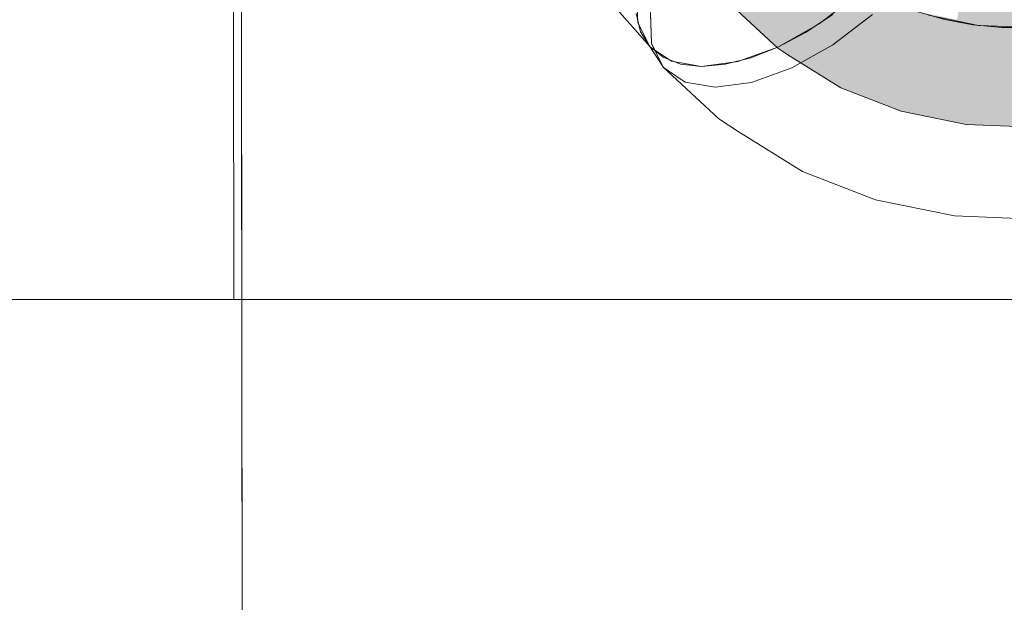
# Model space of a CAD drawing. Header units: millimetres. Extents: x 11681 to 15516, y 25095 to 29743.
# Tile 43 of 96: x 12926 to 12979, y 27684 to 27716. Entities that reach past the tile are written whole.
import ezdxf

# ---------------------------------------------------------------- set-up
doc = ezdxf.new("R2010")
doc.units = ezdxf.units.MM
doc.linetypes.add('Wipeout_Contour', pattern=[100, 0, -100])
doc.layers.add('420-K Ściany', color=7, linetype='Continuous')
doc.layers.add('510-I Elektryczne', color=7, linetype='Continuous')
for name, color, linetype, lineweight, true_color in [('420-K Ściany_Nr_pióra__95', 7, 'Continuous', 13, 0x7c7c7c), ('460 - Stropy_Nr_pióra__95', 7, 'Continuous', 13, 0x7c7c7c), ('510-I Elektryczne_Nr_pióra__172', 7, 'Continuous', 20, 0x663200), ('Nowe_460 - Stropy_Nr_pióra__95', 7, 'Continuous', 13, 0x7c7c7c)]:
    doc.layers.add(name, color=color, linetype=linetype, lineweight=lineweight, true_color=true_color)
doc.layers.add('510-I Elektryczne_Nr_pióra__19', color=255, linetype='Continuous', lineweight=30)
doc.layers.add('XREF', color=8, linetype='Continuous', lineweight=9)

# ---------------------------------------------------------------- blocks, each defined once
blk = doc.blocks.new('parter 2025.10.15')
at = {"layer": '510-I Elektryczne', "linetype": 'Continuous', "lineweight": 5}
for points in [[(681.926, 2327.181), (684.382, 2324.901), (684.595, 2325.96), (682.203, 2328.18)], [(681.926, 2327.181), (684.382, 2324.901), (684.595, 2325.96), (682.203, 2328.18)], [(684.382, 2324.901), (681.926, 2327.181), (681.951, 2326.319), (684.429, 2324.02)], [(684.382, 2324.901), (681.926, 2327.181), (681.951, 2326.319), (684.429, 2324.02)], [(685.052, 2327.122), (684.595, 2325.96), (687.469, 2324.185), (687.804, 2325.424)], [(685.052, 2327.122), (684.595, 2325.96), (687.469, 2324.185), (687.804, 2325.424)], [(688.315, 2326.71), (687.804, 2325.424), (690.923, 2324.21), (691.254, 2325.567)], [(688.315, 2326.71), (687.804, 2325.424), (690.923, 2324.21), (691.254, 2325.567)], [(681.951, 2326.319), (682.276, 2325.654), (684.732, 2323.375), (684.429, 2324.02)], [(681.951, 2326.319), (682.276, 2325.654), (684.732, 2323.375), (684.429, 2324.02)], [(694.652, 2326.296), (694.437, 2324.921), (697.756, 2324.793), (697.734, 2326.177)], [(694.652, 2326.296), (694.437, 2324.921), (697.756, 2324.793), (697.734, 2326.177)], [(684.595, 2325.96), (684.382, 2324.901), (687.333, 2323.08), (687.469, 2324.185)], [(684.595, 2325.96), (684.382, 2324.901), (687.333, 2323.08), (687.469, 2324.185)], [(691.254, 2325.567), (690.923, 2324.21), (694.302, 2323.524), (694.437, 2324.921)], [(691.254, 2325.567), (690.923, 2324.21), (694.302, 2323.524), (694.437, 2324.921)], [(687.804, 2325.424), (687.469, 2324.185), (690.727, 2322.918), (690.923, 2324.21)], [(687.804, 2325.424), (687.469, 2324.185), (690.727, 2322.918), (690.923, 2324.21)], [(684.382, 2324.901), (684.429, 2324.02), (687.407, 2322.182), (687.333, 2323.08)], [(684.382, 2324.901), (684.429, 2324.02), (687.407, 2322.182), (687.333, 2323.08)], [(694.437, 2324.921), (694.302, 2323.524), (697.825, 2323.388), (697.756, 2324.793)], [(694.437, 2324.921), (694.302, 2323.524), (697.825, 2323.388), (697.756, 2324.793)], [(687.407, 2322.182), (684.429, 2324.02), (684.732, 2323.375), (687.683, 2321.553)], [(687.407, 2322.182), (684.429, 2324.02), (684.732, 2323.375), (687.683, 2321.553)], [(687.469, 2324.185), (687.333, 2323.08), (690.678, 2321.779), (690.727, 2322.918)], [(687.469, 2324.185), (687.333, 2323.08), (690.678, 2321.779), (690.727, 2322.918)], [(690.923, 2324.21), (690.727, 2322.918), (694.256, 2322.201), (694.302, 2323.524)], [(690.923, 2324.21), (690.727, 2322.918), (694.256, 2322.201), (694.302, 2323.524)], [(687.683, 2321.553), (684.732, 2323.375), (685.271, 2323.011), (688.145, 2321.237)], [(687.683, 2321.553), (684.732, 2323.375), (685.271, 2323.011), (688.145, 2321.237)], [(694.302, 2323.524), (694.256, 2322.201), (697.935, 2322.059), (697.825, 2323.388)], [(694.302, 2323.524), (694.256, 2322.201), (697.935, 2322.059), (697.825, 2323.388)], [(687.333, 2323.08), (687.407, 2322.182), (690.781, 2320.869), (690.678, 2321.779)], [(687.333, 2323.08), (687.407, 2322.182), (690.781, 2320.869), (690.678, 2321.779)], [(690.727, 2322.918), (690.678, 2321.779), (694.302, 2321.042), (694.256, 2322.201)], [(690.727, 2322.918), (690.678, 2321.779), (694.302, 2321.042), (694.256, 2322.201)], [(690.781, 2320.869), (687.407, 2322.182), (687.683, 2321.553), (691.028, 2320.252)], [(690.781, 2320.869), (687.407, 2322.182), (687.683, 2321.553), (691.028, 2320.252)], [(690.678, 2321.779), (690.781, 2320.869), (694.437, 2320.127), (694.302, 2321.042)], [(690.678, 2321.779), (690.781, 2320.869), (694.437, 2320.127), (694.302, 2321.042)], [(697.935, 2322.059), (694.256, 2322.201), (694.302, 2321.042), (698.08, 2320.897)], [(697.935, 2322.059), (694.256, 2322.201), (694.302, 2321.042), (698.08, 2320.897)], [(691.028, 2320.252), (687.683, 2321.553), (688.145, 2321.237), (691.403, 2319.97)], [(691.028, 2320.252), (687.683, 2321.553), (688.145, 2321.237), (691.403, 2319.97)], [(690.781, 2320.869), (691.028, 2320.252), (694.652, 2319.516), (694.437, 2320.127)], [(690.781, 2320.869), (691.028, 2320.252), (694.652, 2319.516), (694.437, 2320.127)], [(694.302, 2321.041), (694.437, 2320.127), (698.248, 2319.98), (698.08, 2320.897), (694.302, 2321.042)], [(694.302, 2321.041), (694.437, 2320.127), (698.248, 2319.98), (698.08, 2320.897), (694.302, 2321.042)], [(694.652, 2319.516), (691.028, 2320.252), (691.403, 2319.97), (694.932, 2319.253)], [(694.652, 2319.516), (691.028, 2320.252), (691.403, 2319.97), (694.932, 2319.253)], [(694.437, 2320.127), (694.652, 2319.516), (698.43, 2319.371), (698.248, 2319.98)], [(694.437, 2320.127), (694.652, 2319.516), (698.43, 2319.371), (698.248, 2319.98)], [(694.652, 2319.516), (694.932, 2319.253), (698.611, 2319.111), (698.43, 2319.371)], [(694.652, 2319.516), (694.932, 2319.253), (698.611, 2319.111), (698.43, 2319.371)]]:
    blk.add_hatch(color=8, dxfattribs=at).paths.add_polyline_path(points)
at = {"layer": '510-I Elektryczne_Nr_pióra__172', "color": 8, "linetype": 'Continuous', "lineweight": 5}
for p, q in [((657.302, 2346.819), (677.784, 2323.475)), ((657.302, 2346.819), (677.784, 2323.475)), ((677.077, 2326.393), (677.142, 2324.743)), ((677.077, 2326.393), (677.142, 2324.743)), ((686.966, 2324.697), (689.109, 2326.336)), ((686.966, 2324.697), (689.109, 2326.336)), ((682.276, 2325.654), (684.732, 2323.375)), ((682.276, 2325.654), (684.732, 2323.375)), ((677.055, 2325.256), (677.293, 2324.273)), ((677.055, 2325.256), (677.293, 2324.273)), ((677.825, 2325.259), (677.89, 2323.61)), ((677.825, 2325.259), (677.89, 2323.61)), ((677.831, 2325.311), (677.88, 2323.652)), ((677.831, 2325.311), (677.88, 2323.652)), ((686.224, 2324.231), (687.698, 2325.205)), ((686.224, 2324.231), (687.698, 2325.205)), ((687.714, 2323.563), (689.857, 2325.202)), ((687.714, 2323.563), (689.857, 2325.202)), ((677.142, 2324.743), (677.784, 2323.475)), ((677.142, 2324.743), (677.784, 2323.475)), ((684.73, 2323.442), (686.966, 2324.697)), ((684.73, 2323.442), (686.966, 2324.697)), ((677.293, 2324.273), (677.784, 2323.475)), ((677.293, 2324.273), (677.784, 2323.475)), ((684.73, 2323.442), (686.224, 2324.231)), ((684.73, 2323.442), (686.224, 2324.231)), ((677.784, 2323.475), (678.512, 2322.885)), ((677.784, 2323.475), (678.531, 2322.341)), ((677.784, 2323.475), (678.512, 2322.885)), ((677.784, 2323.475), (678.531, 2322.341)), ((677.88, 2323.652), (678.505, 2322.371)), ((677.88, 2323.652), (678.505, 2322.371)), ((677.89, 2323.61), (678.531, 2322.341)), ((677.89, 2323.61), (678.531, 2322.341)), ((682.554, 2322.657), (684.73, 2323.442)), ((682.554, 2322.657), (684.73, 2323.442)), ((683.263, 2322.862), (684.73, 2323.442)), ((683.263, 2322.862), (684.73, 2323.442)), ((684.732, 2323.375), (685.271, 2323.011)), ((684.732, 2323.375), (685.271, 2323.011)), ((685.478, 2322.308), (687.714, 2323.563)), ((685.478, 2322.308), (687.714, 2323.563)), ((678.05, 2323.293), (678.958, 2322.674)), ((678.05, 2323.293), (678.958, 2322.674)), ((678.512, 2322.885), (679.455, 2322.521)), ((678.512, 2322.885), (679.455, 2322.521)), ((681.867, 2322.509), (683.263, 2322.862)), ((681.867, 2322.509), (683.263, 2322.862)), ((685.271, 2323.011), (688.145, 2321.237)), ((685.271, 2323.011), (688.145, 2321.237)), ((678.505, 2322.371), (681.534, 2319.56)), ((678.505, 2322.371), (681.534, 2319.56)), ((678.531, 2322.341), (679.706, 2321.54)), ((678.531, 2322.341), (679.706, 2321.54)), ((678.958, 2322.674), (680.585, 2322.395)), ((678.958, 2322.674), (680.585, 2322.395)), ((679.455, 2322.521), (680.585, 2322.395)), ((679.455, 2322.521), (680.585, 2322.395)), ((680.585, 2322.395), (682.554, 2322.657)), ((680.585, 2322.395), (682.554, 2322.657)), ((680.585, 2322.395), (681.867, 2322.509)), ((680.585, 2322.395), (681.867, 2322.509)), ((683.301, 2321.523), (685.478, 2322.308)), ((683.301, 2321.523), (685.478, 2322.308)), ((679.706, 2321.54), (681.333, 2321.261)), ((679.706, 2321.54), (681.333, 2321.261)), ((681.333, 2321.261), (683.301, 2321.523)), ((681.333, 2321.261), (683.301, 2321.523)), ((688.145, 2321.237), (691.403, 2319.97)), ((688.145, 2321.237), (691.403, 2319.97)), ((691.403, 2319.97), (694.932, 2319.253)), ((691.403, 2319.97), (694.932, 2319.253)), ((681.534, 2319.56), (682.571, 2318.859)), ((681.534, 2319.56), (682.571, 2318.859)), ((694.932, 2319.253), (698.611, 2319.111)), ((694.932, 2319.253), (698.611, 2319.111)), ((682.571, 2318.859), (686.062, 2316.705)), ((682.571, 2318.859), (686.062, 2316.705)), ((686.062, 2316.705), (690.019, 2315.165)), ((686.062, 2316.705), (690.019, 2315.165)), ((690.019, 2315.165), (694.305, 2314.295)), ((690.019, 2315.165), (694.305, 2314.295)), ((694.305, 2314.295), (698.774, 2314.122)), ((694.305, 2314.295), (698.774, 2314.122))]:
    blk.add_line(p, q, dxfattribs=at)
at = {"layer": '510-I Elektryczne_Nr_pióra__19', "color": 8, "linetype": 'Continuous', "lineweight": 5}
for p, q in [((695.608, 2324.608), (692.897, 2325.158)), ((695.608, 2324.608), (692.897, 2325.158)), ((698.435, 2324.499), (695.608, 2324.608)), ((698.435, 2324.499), (695.608, 2324.608))]:
    blk.add_line(p, q, dxfattribs=at)
at = {"layer": '510-I Elektryczne_Nr_pióra__19', "color": 8, "linetype": 'Continuous', "lineweight": 5, "flags": 128}
blk.add_lwpolyline([(686.349, 2329.2), (687.32, 2328.214), (688.415, 2327.325), (689.622, 2326.545), (690.928, 2325.88), (692.32, 2325.339), (693.782, 2324.927), (695.3, 2324.647), (696.856, 2324.504), (698.435, 2324.499)], dxfattribs=at)
blk.add_lwpolyline([(686.349, 2329.2), (687.32, 2328.214), (688.415, 2327.325), (689.622, 2326.545), (690.928, 2325.88), (692.32, 2325.339), (693.782, 2324.927), (695.3, 2324.647), (696.856, 2324.504), (698.435, 2324.499)], dxfattribs=at)
at = {"color": 8, "linetype": 'Wipeout_Contour', "lineweight": 5, "ltscale": 20165.322229}
blk.add_wipeout([(621.926, 2570.699), (622.253, 2309.766), (655.253, 2309.766), (655.122, 2413.809), (642.01, 2413.809), (642.01, 2453.809), (655.072, 2453.809), (654.925, 2570.741)], dxfattribs=at).dxf.layer = '420-K Ściany'
at = {"layer": '420-K Ściany_Nr_pióra__95', "color": 8, "linetype": 'Continuous', "lineweight": 5, "flags": 128}
for points in [[(655.253, 2309.766), (655.122, 2413.809)], [(655.253, 2309.766), (655.122, 2413.809)], [(622.253, 2309.766), (655.253, 2309.766)], [(1066.745, 2309.766), (655.253, 2309.766)]]:
    blk.add_lwpolyline(points, dxfattribs=at)
at = {"layer": '460 - Stropy_Nr_pióra__95', "color": 8, "linetype": 'Continuous', "lineweight": 5, "flags": 128}
blk.add_lwpolyline([(6.752, 7.866), (658.572, 7.047), (655.727, 2276.766), (655.137, 2747.249), (654.747, 3058.701), (10.584, 3058.701)], close=True, dxfattribs=at)
at = {"layer": 'Nowe_460 - Stropy_Nr_pióra__95', "color": 8, "linetype": 'Continuous', "lineweight": 5, "flags": 128}
blk.add_lwpolyline([(1099.745, 2747.249), (655.137, 2747.249), (655.727, 2276.766), (1099.745, 2276.766)], close=True, dxfattribs=at)

msp = doc.modelspace()

# ---------------------------------------------------------------- block references
at = {"layer": 'XREF'}
msp.add_blockref('parter 2025.10.15', (12282.339, 25390.784), dxfattribs=at)

doc.saveas('drawing.dxf')
